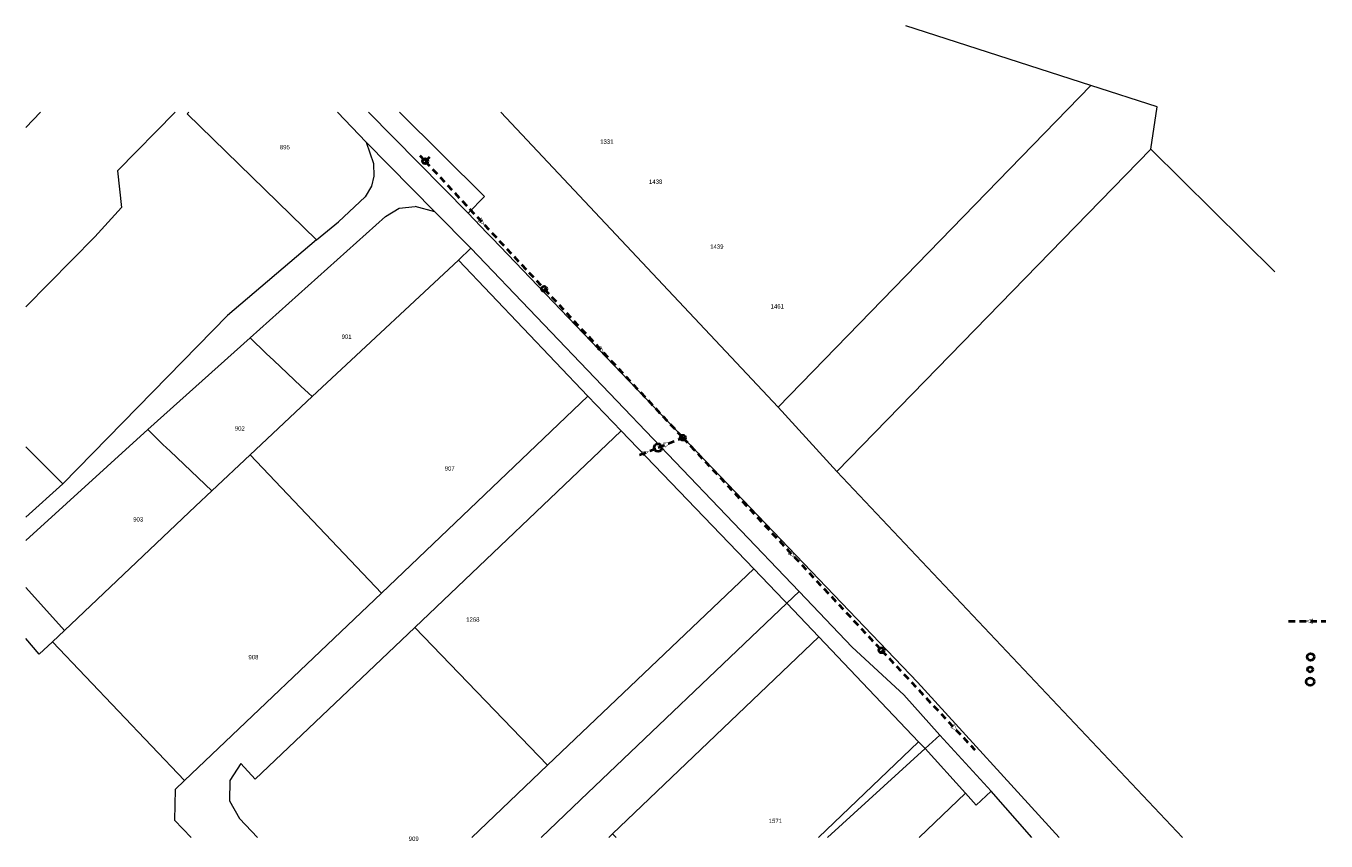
# Model space of a CAD drawing. Extents: x 6439600 to 6443631, y 5654340 to 5654937.
# Tile 54 of 54: x 6443332 to 6443631, y 5654397 to 5654584. Entities that reach past the tile are written whole.
import ezdxf
from ezdxf.enums import TextEntityAlignment as Align

# ---------------------------------------------------------------- set-up
doc = ezdxf.new("R2010")
doc.units = 0
doc.header["$MEASUREMENT"] = 0
doc.linetypes.add('1.5_1.0', pattern=[2.5, 1.5, -1])
doc.linetypes.add('219-500', pattern=[0])
doc.layers.add('!kanalizacja deszczowa', color=24, linetype='1.5_1.0', lineweight=40)
doc.layers.add('!studnie', color=24, linetype='CONTINUOUS', lineweight=40)
doc.layers.add('219-działka ewidencyjna', color=7, linetype='CONTINUOUS')
doc.layers.add('312-oznaczenie budynku ewidencyjnego', color=7, linetype='CONTINUOUS')
doc.styles.add('MapaZas', font='geodezja.shx', dxfattribs={"width": 0.9})

msp = doc.modelspace()

# ---------------------------------------------------------------- linework, layer by layer
at = {"layer": '!kanalizacja deszczowa'}
for points in [[(6443422.87, 5654554.18), (6443424.12, 5654552.88), (6443451.48, 5654523.51), (6443483.35, 5654489.29), (6443529.02, 5654440.4), (6443550.42, 5654417.55)], [(6443424.12, 5654552.88), (6443425.54, 5654554.21)], [(6443473.41, 5654485.33), (6443477.64, 5654487.02), (6443483.35, 5654489.29)], [(6443622.58, 5654447.11), (6443631.16, 5654447.11)]]:
    msp.add_lwpolyline(points, dxfattribs=at)
at = {"layer": '!kanalizacja deszczowa', "linetype": 'ByBlock'}
for points in [[(6443437.68, 5654538.32, 0.1, 0.1, 0), (6443437.04, 5654539.84, 0.1, 0.1, 0), (6443436.21, 5654539.07, 0.1, 0.1, 0)], [(6443465.13, 5654508.82, 0.1, 0.1, 0), (6443464.49, 5654510.33, 0.1, 0.1, 0), (6443463.66, 5654509.56, 0.1, 0.1, 0)], [(6443480.42, 5654488.11, 0.1, 0.1, 0), (6443478.92, 5654488.07, 0.1, 0.1, 0), (6443479.31, 5654487.11, 0.1, 0.1, 0)], [(6443475.45, 5654486.13, 0.1, 0.1, 0), (6443473.95, 5654486.09, 0.1, 0.1, 0), (6443474.33, 5654485.14, 0.1, 0.1, 0)], [(6443509.03, 5654461.8, 0.1, 0.1, 0), (6443508.39, 5654463.32, 0.1, 0.1, 0), (6443507.56, 5654462.55, 0.1, 0.1, 0)], [(6443546.38, 5654421.87, 0.1, 0.1, 0), (6443545.73, 5654423.38, 0.1, 0.1, 0), (6443544.91, 5654422.61, 0.1, 0.1, 0)]]:
    msp.add_lwpolyline(points, format="xyseb", close=True, dxfattribs=at)
at = {"layer": '!kanalizacja deszczowa', "linetype": 'Continuous'}
msp.add_lwpolyline([(6443626.6, 5654447.11, 0.1, 0.1, 0), (6443628.01, 5654446.59, 0.1, 0.1, 0), (6443628.01, 5654447.62, 0.1, 0.1, 0)], format="xyseb", close=True, dxfattribs=at)
at = {"layer": '!studnie'}
for centre, radius in [((6443424.12, 5654552.88), 0.6), ((6443451.48, 5654523.51), 0.6), ((6443477.64, 5654487.02), 0.9), ((6443483.35, 5654489.29), 0.6), ((6443529.02, 5654440.4), 0.6), ((6443627.62, 5654438.87), 0.8), ((6443627.51, 5654436.01), 0.6), ((6443627.52, 5654433.19), 0.9)]:
    msp.add_circle(centre, radius, dxfattribs=at)
at = {"layer": '219-działka ewidencyjna', "color": 0, "linetype": '219-500', "lineweight": 13, "flags": 128}
for points in [[(6443577.14, 5654570.28), (6443534.61, 5654583.97)], [(6443505.25, 5654496.3), (6443577.14, 5654570.28)], [(6443592.34, 5654565.35), (6443577.14, 5654570.28)], [(6443590.91, 5654555.63), (6443592.34, 5654565.35)], [(6443369.44, 5654563.79), (6443399.16, 5654534.76)], [(6443426.36, 5654541.24), (6443410.55, 5654557.26)], [(6443410.55, 5654557.26), (6443412.23, 5654552.35)], [(6443518.74, 5654481.51), (6443590.91, 5654555.63)], [(6443353.38, 5654550.63), (6443354.36, 5654542.19)], [(6443412.23, 5654552.35), (6443412.29, 5654549.45)], [(6443411.75, 5654547.11), (6443410.29, 5654544.71)], [(6443412.29, 5654549.45), (6443411.75, 5654547.11)], [(6443410.29, 5654544.71), (6443404.16, 5654538.96)], [(6443433.99, 5654540.92), (6443437.73, 5654544.78)], [(6443348.22, 5654535.49), (6443354.36, 5654542.19)], [(6443414.97, 5654540.16), (6443418.13, 5654542.11)], [(6443418.13, 5654542.11), (6443421.83, 5654542.49)], [(6443426.36, 5654541.24), (6443421.83, 5654542.49)], [(6443426.36, 5654541.24), (6443434.65, 5654532.84)], [(6443383.92, 5654512.22), (6443414.97, 5654540.16)], [(6443399.16, 5654534.76), (6443404.16, 5654538.96)], [(6443433.99, 5654540.92), (6443438.29, 5654536.43)], [(6443438.29, 5654536.43), (6443439.56, 5654535.12)], [(6443439.56, 5654535.12), (6443537.25, 5654433.08)], [(6443399.16, 5654534.76), (6443378.68, 5654517.38)], [(6443431.74, 5654530.09), (6443434.65, 5654532.84)], [(6443434.65, 5654532.84), (6443510.05, 5654453.93)], [(6443401.48, 5654501.91), (6443431.74, 5654530.09)], [(6443461.53, 5654498.84), (6443431.74, 5654530.09)], [(6443378.68, 5654517.38), (6443340.81, 5654478.71)], [(6443383.92, 5654512.22), (6443360.36, 5654491.17)], [(6443387.61, 5654508.68), (6443383.92, 5654512.22)], [(6443389.33, 5654507.02), (6443387.61, 5654508.68)], [(6443395.56, 5654501.17), (6443389.33, 5654507.02)], [(6443397.32, 5654499.54), (6443395.56, 5654501.17)], [(6443398.12, 5654498.79), (6443397.32, 5654499.54)], [(6443398.12, 5654498.79), (6443401.48, 5654501.91)], [(6443383.86, 5654485.35), (6443398.12, 5654498.79)], [(6443461.53, 5654498.84), (6443414.09, 5654453.52)], [(6443461.53, 5654498.84), (6443469.14, 5654490.86)], [(6443518.74, 5654481.51), (6443505.25, 5654496.3)], [(6443363.79, 5654487.72), (6443360.36, 5654491.17)], [(6443421.71, 5654445.66), (6443469.14, 5654490.86)], [(6443499.63, 5654459.16), (6443469.14, 5654490.86)], [(6443363.79, 5654487.72), (6443365.54, 5654486.2)], [(6443365.54, 5654486.2), (6443371.84, 5654480.15)], [(6443383.86, 5654485.35), (6443375.05, 5654477.05)], [(6443414.09, 5654453.52), (6443383.86, 5654485.35)], [(6443371.84, 5654480.15), (6443373.52, 5654478.53)], [(6443375.05, 5654477.05), (6443373.52, 5654478.53)], [(6443371.36, 5654473.55), (6443375.05, 5654477.05)], [(6443341.24, 5654444.93), (6443371.36, 5654473.55)], [(6443499.63, 5654459.16), (6443452.21, 5654413.96)], [(6443499.63, 5654459.16), (6443506.52, 5654451.91)], [(6443414.09, 5654453.52), (6443368.77, 5654410.48)], [(6443506.52, 5654451.91), (6443507.22, 5654451.23)], [(6443507.22, 5654451.23), (6443510.05, 5654453.93)], [(6443522.27, 5654441.14), (6443510.05, 5654453.93)], [(6443507.22, 5654451.23), (6443459.79, 5654405.99)], [(6443507.22, 5654451.23), (6443514.6, 5654443.49)], [(6443421.71, 5654445.66), (6443385.05, 5654410.75)], [(6443452.21, 5654413.96), (6443421.71, 5654445.66)], [(6443338.43, 5654442.38), (6443341.24, 5654444.93)], [(6443467.21, 5654398.2), (6443514.6, 5654443.49)], [(6443537.54, 5654419.38), (6443514.6, 5654443.49)], [(6443338.43, 5654442.38), (6443335.4, 5654439.5)], [(6443368.77, 5654410.48), (6443338.43, 5654442.38)], [(6443534.14, 5654430.19), (6443522.27, 5654441.14)], [(6443542.43, 5654420.86), (6443534.14, 5654430.19)], [(6443539.05, 5654417.81), (6443537.54, 5654419.38)], [(6443539.05, 5654417.81), (6443542.43, 5654420.86)], [(6443554.24, 5654408.01), (6443542.43, 5654420.86)], [(6443539.05, 5654417.81), (6443548.31, 5654407.54)], [(6443381.72, 5654414.34), (6443379.23, 5654410.43)], [(6443385.05, 5654410.75), (6443381.72, 5654414.34)], [(6443368.77, 5654410.48), (6443366.66, 5654408.4)], [(6443379.23, 5654410.43), (6443379.16, 5654405.75)], [(6443366.66, 5654408.4), (6443366.5, 5654401.36)], [(6443550.76, 5654404.81), (6443548.31, 5654407.54)], [(6443550.76, 5654404.81), (6443554.24, 5654408.01)], [(6443379.16, 5654405.75), (6443381.46, 5654401.71)]]:
    msp.add_lwpolyline(points, dxfattribs=at)
at = {"layer": '219-działka ewidencyjna', "color": 0, "linetype": '219-500', "lineweight": 13}
for points in [[(6443332.37, 5654560.65), (6443335.73, 5654564.12)], [(6443366.62, 5654564.12), (6443353.38, 5654550.63)], [(6443410.55, 5654557.26), (6443404, 5654564.12)], [(6443411.07, 5654564.12), (6443433.99, 5654540.92)], [(6443437.73, 5654544.78), (6443418.22, 5654564.12)], [(6443505.25, 5654496.3), (6443441.53, 5654564.12)], [(6443619.38, 5654527.46), (6443590.91, 5654555.63)], [(6443348.22, 5654535.49), (6443332.37, 5654519.37)], [(6443332.37, 5654465.63), (6443360.36, 5654491.17)], [(6443332.37, 5654487.18), (6443340.81, 5654478.71)], [(6443598.15, 5654397.38), (6443518.74, 5654481.51)], [(6443340.81, 5654478.71), (6443332.37, 5654470.99)], [(6443341.24, 5654444.93), (6443332.37, 5654454.87)], [(6443335.4, 5654439.5), (6443332.37, 5654443.12)], [(6443537.25, 5654433.08), (6443569.86, 5654397.38)], [(6443514.54, 5654397.38), (6443537.54, 5654419.38)], [(6443539.05, 5654417.81), (6443516.61, 5654397.38)], [(6443452.21, 5654413.96), (6443434.87, 5654397.38)], [(6443548.31, 5654407.54), (6443537.68, 5654397.38)], [(6443563.53, 5654397.38), (6443554.24, 5654408.01)], [(6443459.79, 5654405.99), (6443450.78, 5654397.38)], [(6443366.5, 5654401.36), (6443370.31, 5654397.38)], [(6443381.46, 5654401.71), (6443385.55, 5654397.38)], [(6443466.36, 5654397.38), (6443467.21, 5654398.2)], [(6443467.99, 5654397.38), (6443467.21, 5654398.2)]]:
    msp.add_lwpolyline(points, dxfattribs=at)
at = {"layer": '219-działka ewidencyjna', "color": 0, "linetype": '219-500', "lineweight": 18}
msp.add_lwpolyline([(6443369.77, 5654564.12), (6443369.44, 5654563.79)], dxfattribs=at)

# ---------------------------------------------------------------- texts
at = {"layer": '312-oznaczenie budynku ewidencyjnego', "color": 0, "linetype": 'Continuous', "lineweight": 13, "style": 'MapaZas', "width": 0.9}
for s, p in [('895', (6443390.72, 5654556.61)), ('901', (6443404.92, 5654513.02)), ('902', (6443380.37, 5654491.92)), ('907', (6443428.61, 5654482.73)), ('903', (6443357.02, 5654471.01)), ('908', (6443383.5, 5654439.33)), ('909', (6443420.34, 5654397.57))]:
    msp.add_text(s, height=1, dxfattribs=at).set_placement(p, align=Align.TOP_LEFT)
msp.add_text('1331', height=1, dxfattribs=at).set_placement((6443465.87, 5654557.37), align=Align.MIDDLE_CENTER)
for s, p in [('1438', (6443475.56, 5654547.66)), ('1439', (6443489.63, 5654532.73)), ('1461', (6443503.52, 5654519)), ('1268', (6443433.55, 5654446.97)), ('1571', (6443503.09, 5654400.67))]:
    msp.add_text(s, height=1, dxfattribs=at).set_placement(p)

doc.saveas('drawing.dxf')
